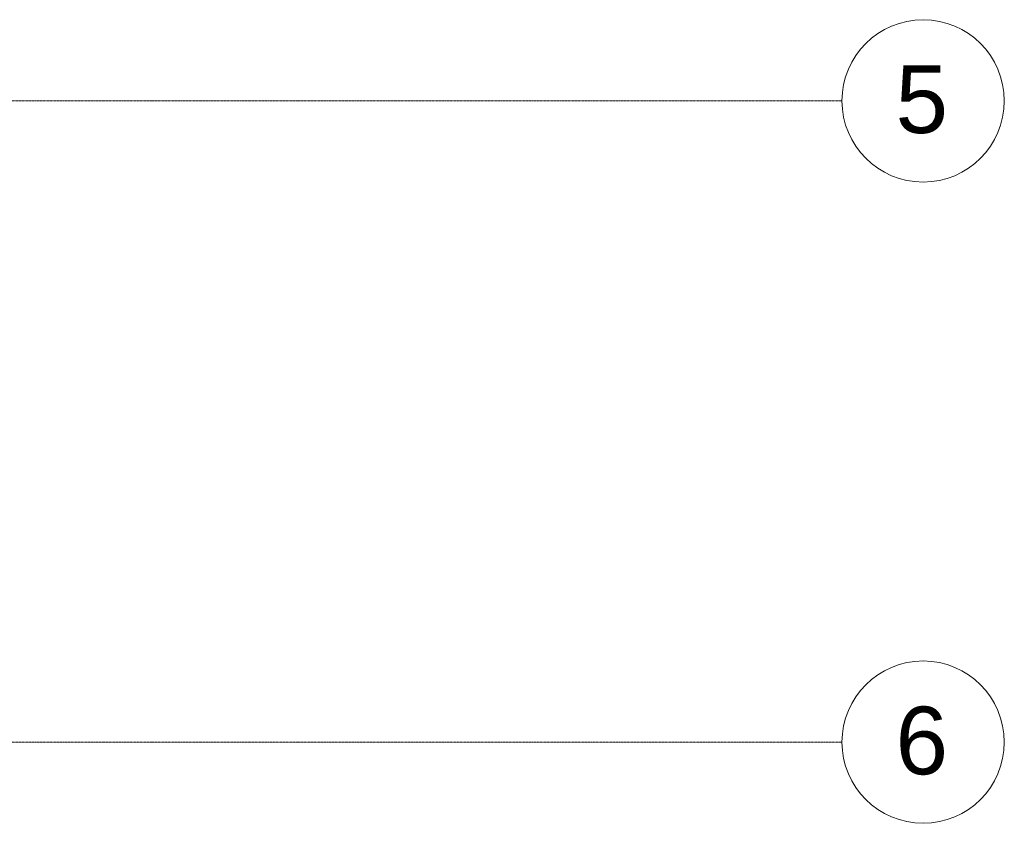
# Model space of a CAD drawing. Header units: inches. Extents: x -112469 to 885939, y -131046 to 286269.
# Tile 78 of 138: x 106372 to 110011, y -108136 to -105166. Entities that reach past the tile are written whole.
import ezdxf

# ---------------------------------------------------------------- set-up
doc = ezdxf.new("R2010")
doc.units = ezdxf.units.IN
doc.header["$MEASUREMENT"] = 0
doc.linetypes.add('Linia siatki', pattern=[0.9925, 0.47, -0.2175, 0.0875, -0.2175])
for name, color, linetype, lineweight in [('_IS_CO zasilenie', 1, 'Continuous', 30), ('S-GRID', 251, 'Continuous', 9), ('S-GRID-IDEN', 251, 'Continuous', 9)]:
    doc.layers.add(name, color=color, linetype=linetype, lineweight=lineweight)
doc.styles.add('Arial', font='arial.ttf', dxfattribs={"height": 25})

# ---------------------------------------------------------------- blocks, each defined once
blk = doc.blocks.new('Siatka - M_Symbol siatki - okrąg-11506-4_Poziom piętra')
at = {"layer": 'S-GRID-IDEN'}
blk.add_circle((0, 0), 0.3, dxfattribs=at)
blk = doc.blocks.new('PIĘTRO')
at = {"layer": 'S-GRID', "color": 251, "linetype": 'Linia siatki'}
for p, q in [((-1420.75, -5361.43), (33508.1, -5361.43)), ((-1420.75, -7731.43), (33508.1, -7731.43))]:
    blk.add_line(p, q, dxfattribs=at)
at = {"layer": 'S-GRID-IDEN', "color": 251, "char_height": 250, "width": 232.4894, "attachment_point": 1, "style": 'Arial', "bg_fill": 3, "box_fill_scale": 1.25, "bg_fill_color": 256, "bg_fill_true_color": 13158600, "bg_fill_transparency": 0}
for s, insert in [('\\fArial|b0|i0|c238|p34|;5', (33706.02, -5230.31)), ('\\fArial|b0|i0|c238|p34|;6', (33706.02, -7600.31))]:
    blk.add_mtext(s, dxfattribs=dict(at, insert=insert))
at = {"layer": 'S-GRID-IDEN', "color": 251, "xscale": 999.9999999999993, "yscale": 999.9999999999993, "zscale": 999.9999999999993, "rotation": 269.9999999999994}
for p in [(33808.1, -5361.43), (33808.1, -7731.43)]:
    blk.add_blockref('Siatka - M_Symbol siatki - okrąg-11506-4_Poziom piętra', p, dxfattribs=at)

msp = doc.modelspace()

# ---------------------------------------------------------------- block references
at = {"layer": '_IS_CO zasilenie', "ltscale": 10}
msp.add_blockref('PIĘTRO', (75903.1, -100104.2), dxfattribs=at)

doc.saveas('drawing.dxf')
